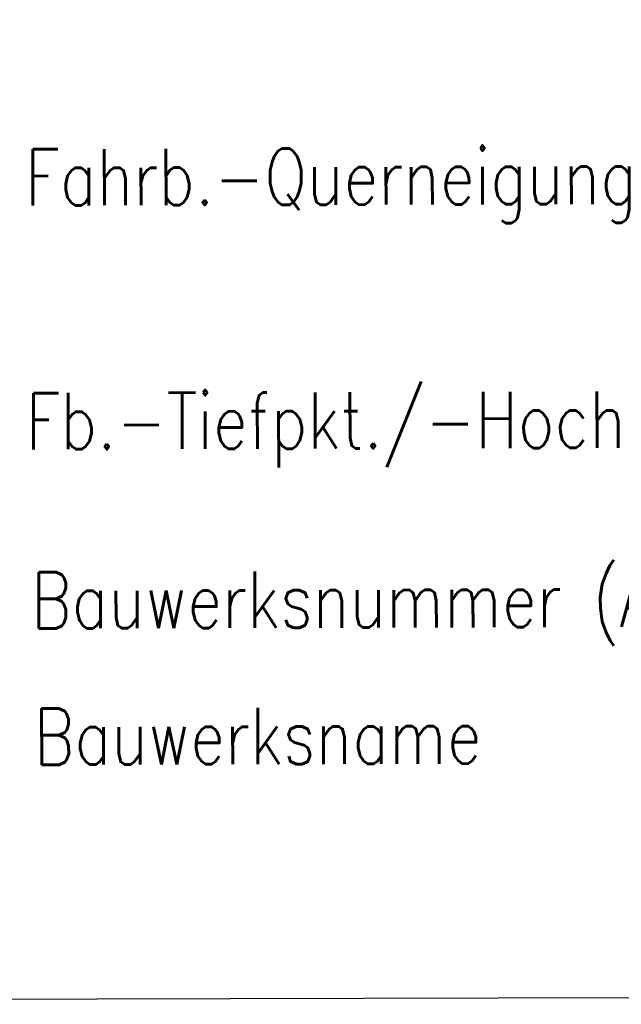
# Model space of a CAD drawing. Extents: x 0 to 1135, y 0 to 420.
# Tile 56 of 79: x 1096 to 1115, y 117 to 149. Entities that reach past the tile are written whole.
import ezdxf

# ---------------------------------------------------------------- set-up
doc = ezdxf.new("R2010")
doc.units = 0
doc.header["$LTSCALE"] = 2
doc.header["$MEASUREMENT"] = 0
doc.linetypes.add('AUSGEZOGEN', pattern=[0])
doc.layers.add('LEGENDE', color=7, linetype='AUSGEZOGEN')
doc.styles.add('ROMANS', font='romans.shx', dxfattribs={"width": 0.8})

msp = doc.modelspace()

# ---------------------------------------------------------------- linework, layer by layer
at = {"layer": 'LEGENDE'}
msp.add_lwpolyline([(1030.061, 117.083), (1124.072, 117.324), (1123.635, 287.473), (1029.624, 287.231)], close=True, dxfattribs=at)

# ---------------------------------------------------------------- texts
at = {"layer": 'LEGENDE', "style": 'ROMANS', "width": 0.8}
for s, p in [('Fahrb.-Querneigung', (1096.142, 142.627)), ('Fb.-Tiefpkt./-Hochpkt.', (1096.162, 134.829)), ('Bauwerksnummer (ASB)', (1096.331, 129.101)), ('Bauwerksname', (1096.422, 124.743))]:
    msp.add_text(s, height=1.8, rotation=0.1472, dxfattribs=at).set_placement(p)

doc.saveas('drawing.dxf')
